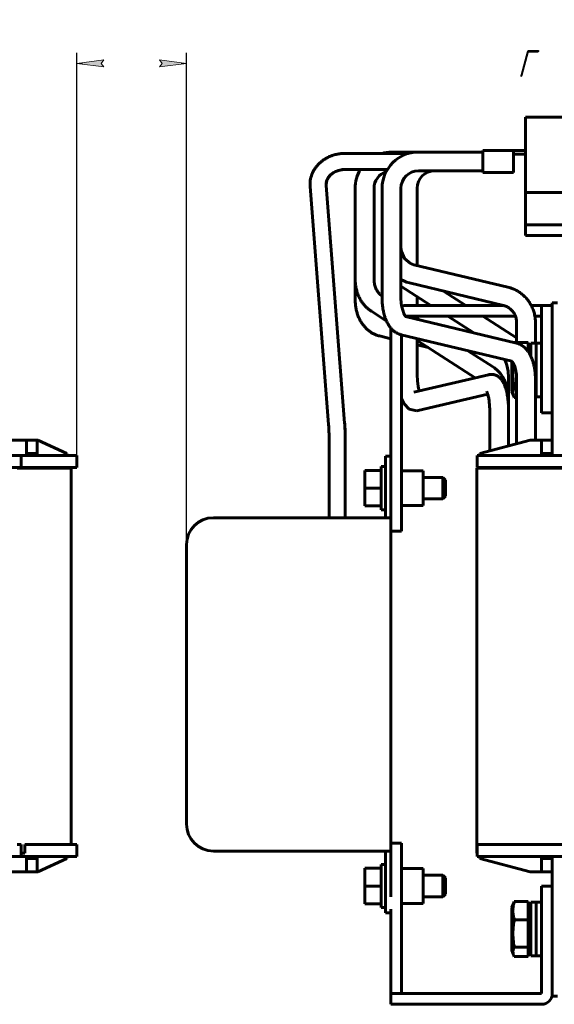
# Model space of a CAD drawing. Header units: millimetres. Extents: x 0 to 420, y 0 to 594.
# Tile 3 of 5: x 222 to 322, y 139 to 322. Entities that reach past the tile are written whole.
import ezdxf

# ---------------------------------------------------------------- set-up
doc = ezdxf.new("R2010")
doc.units = ezdxf.units.MM
doc.linetypes.add('K5LT_BASIC', pattern=[0])
doc.linetypes.add('K5LT_THIN', pattern=[0])
doc.layers.add('Системный слой', color=7, linetype='Continuous')
doc.styles.add('KDIMTEXTSTYLE', font='GOST_AU.SHX', dxfattribs={"width": 0.96, "oblique": 15, "height": 5})
doc.dimstyles.new('KDIMSTYLE (1.00)', dxfattribs={"dimtxt": 5, "dimasz": 1, "dimexe": 2, "dimexo": 0, "dimgap": 1, "dimtad": 1, "dimtxsty": 'KDIMTEXTSTYLE', "dimsah": 1, "dimcen": 0, "dimdle": 1, "dimadec": 0, "dimazin": 0, "dimtfac": 0.667, "dimtmove": 0, "dimatfit": 3, "dimfxl": 1, "dimtvp": 1, "dimtolj": 1, "dimtzin": 0, "dimarcsym": 0})

# ---------------------------------------------------------------- blocks, each defined once
blk = doc.blocks.new('KDIMARROW_01')
at = {"layer": 'Системный слой'}
blk.add_hatch(color=0, dxfattribs=at).paths.add_polyline_path([(-5, -0.66), (0, 0), (-5, 0.66), (-4.5, 0)])
at = {"layer": 'Системный слой', "color": 0, "linetype": 'K5LT_THIN', "lineweight": 18}
for p, q in [((-4.5, 0), (-5, 0.66)), ((-5, 0.66), (0, 0)), ((0, 0), (-5, -0.66)), ((-5, -0.66), (-4.5, 0)), ((0, 0), (-1, 0))]:
    blk.add_line(p, q, dxfattribs=at)
blk = doc.blocks.new('U22')
at = {"layer": 'Системный слой', "color": 150, "linetype": 'K5LT_BASIC', "lineweight": 60, "true_color": 0x0080ff}
for p, q in [((314.01, 149.03), (313.9, 148.57)), ((313.9, 148.57), (313.93, 148.13)), ((314.15, 149.32), (314.01, 149.03)), ((313.93, 148.13), (313.99, 147.93)), ((313.99, 147.93), (314.04, 147.82)), ((314.04, 147.82), (314.09, 147.71)), ((314.09, 147.71), (314.15, 147.6))]:
    blk.add_line(p, q, dxfattribs=at)
blk = doc.blocks.new('U24')
at = {"layer": 'Системный слой', "color": 150, "linetype": 'K5LT_BASIC', "lineweight": 60, "true_color": 0x0080ff}
for p, q in [((294.21, 266.7), (314.36, 266.7)), ((317.98, 266.7), (319.21, 266.7))]:
    blk.add_line(p, q, dxfattribs=at)
blk = doc.blocks.new('U25')
at = {"layer": 'Системный слой', "color": 150, "linetype": 'K5LT_BASIC', "lineweight": 60, "true_color": 0x0080ff}
for p, q in [((294.21, 268.7), (312.04, 268.7)), ((317.29, 268.7), (319.21, 268.7))]:
    blk.add_line(p, q, dxfattribs=at)
blk = doc.blocks.new('U26')
at = {"layer": 'Системный слой', "color": 150, "linetype": 'K5LT_BASIC', "lineweight": 60, "true_color": 0x0080ff}
for p, q in [((321.21, 243.65), (321.21, 269.2)), ((321.21, 140.2), (321.21, 163.35))]:
    blk.add_line(p, q, dxfattribs=at)
blk = doc.blocks.new('U28')
at = {"layer": 'Системный слой', "color": 150, "linetype": 'K5LT_BASIC', "lineweight": 60, "true_color": 0x0080ff}
for p, q in [((279.18, 291.11), (279.18, 291.17)), ((279.18, 291.06), (279.18, 291.11)), ((279.18, 291), (279.18, 291.06))]:
    blk.add_line(p, q, dxfattribs=at)
blk = doc.blocks.new('U29')
at = {"layer": 'Системный слой', "color": 150, "linetype": 'K5LT_BASIC', "lineweight": 60, "true_color": 0x0080ff}
for p, q in [((313.95, 257.07), (313.92, 256.7)), ((313.99, 257.43), (313.95, 257.07)), ((314.04, 257.79), (313.99, 257.43))]:
    blk.add_line(p, q, dxfattribs=at)
blk = doc.blocks.new('U30')
at = {"layer": 'Системный слой', "color": 150, "linetype": 'K5LT_BASIC', "lineweight": 60, "true_color": 0x0080ff}
for p, q in [((314.01, 253.03), (313.9, 252.57)), ((314.15, 253.32), (314.01, 253.03)), ((313.9, 252.57), (313.93, 252.13)), ((313.93, 252.13), (313.99, 251.93)), ((313.99, 251.93), (314.04, 251.82)), ((314.04, 251.82), (314.09, 251.71)), ((314.09, 251.71), (314.15, 251.6))]:
    blk.add_line(p, q, dxfattribs=at)
blk = doc.blocks.new('U31')
at = {"layer": 'Системный слой', "color": 150, "linetype": 'K5LT_BASIC', "lineweight": 60, "true_color": 0x0080ff}
for p, q in [((313.71, 258.28), (313.71, 256.7)), ((313.71, 256.7), (313.71, 252.7))]:
    blk.add_line(p, q, dxfattribs=at)
blk = doc.blocks.new('U38')
at = {"layer": 'Системный слой', "color": 150, "linetype": 'K5LT_BASIC', "lineweight": 60, "true_color": 0x0080ff}
for p, q in [((293.2, 268.53), (293.08, 269.92)), ((293.22, 268.42), (293.2, 268.53)), ((293.61, 267.19), (293.22, 268.42)), ((293.83, 266.81), (293.61, 267.19)), ((293.92, 266.7), (293.83, 266.81)), ((293.96, 266.66), (293.92, 266.7)), ((293.97, 266.65), (293.96, 266.66)), ((293.98, 266.64), (293.97, 266.65)), ((293.99, 266.64), (293.98, 266.64)), ((293.98, 266.64), (293.98, 266.64)), ((293.98, 266.64), (293.98, 266.64)), ((293.98, 266.64), (293.98, 266.64)), ((293.98, 266.64), (293.98, 266.64)), ((293.98, 266.64), (293.98, 266.64)), ((293.98, 266.64), (293.98, 266.64)), ((293.98, 266.64), (293.98, 266.64)), ((293.98, 266.64), (293.98, 266.64)), ((293.98, 266.64), (293.98, 266.64)), ((293.98, 266.64), (293.98, 266.64)), ((293.98, 266.64), (293.98, 266.64)), ((293.98, 266.64), (293.98, 266.64)), ((293.98, 266.64), (293.98, 266.64)), ((293.99, 266.64), (293.99, 266.64))]:
    blk.add_line(p, q, dxfattribs=at)
blk = doc.blocks.new('U39')
at = {"layer": 'Системный слой', "color": 150, "linetype": 'K5LT_BASIC', "lineweight": 60, "true_color": 0x0080ff}
for p, q in [((296.08, 255.8), (296.08, 255.83)), ((296.13, 254.65), (296.08, 255.8)), ((296.25, 253.62), (296.13, 254.65)), ((296.44, 252.77), (296.25, 253.62))]:
    blk.add_line(p, q, dxfattribs=at)
blk = doc.blocks.new('U40')
at = {"layer": 'Системный слой', "color": 150, "linetype": 'K5LT_BASIC', "lineweight": 60, "true_color": 0x0080ff}
for p, q in [((296.08, 276.14), (296.08, 290.48)), ((296.08, 268.7), (296.08, 270.36)), ((296.08, 266.14), (296.08, 266.7)), ((296.08, 255.83), (296.08, 262.54))]:
    blk.add_line(p, q, dxfattribs=at)
blk = doc.blocks.new('U41')
at = {"layer": 'Системный слой', "color": 150, "linetype": 'K5LT_BASIC', "lineweight": 60, "true_color": 0x0080ff}
for p, q in [((293.68, 250.38), (293.21, 251.39)), ((294.61, 249.42), (293.68, 250.38)), ((296.04, 249.09), (294.61, 249.42)), ((296.29, 249.14), (296.04, 249.09))]:
    blk.add_line(p, q, dxfattribs=at)
blk = doc.blocks.new('U42')
at = {"layer": 'Системный слой', "color": 150, "linetype": 'K5LT_BASIC', "lineweight": 60, "true_color": 0x0080ff}
for p, q in [((293.6, 273.24), (293.08, 273.49)), ((294.13, 273.03), (293.6, 273.24)), ((294.69, 272.87), (294.13, 273.03))]:
    blk.add_line(p, q, dxfattribs=at)
blk = doc.blocks.new('U43')
at = {"layer": 'Системный слой', "color": 150, "linetype": 'K5LT_BASIC', "lineweight": 60, "true_color": 0x0080ff}
for p, q in [((293.16, 278.73), (293.08, 279.44)), ((293.76, 277.42), (293.16, 278.73)), ((294.84, 276.52), (293.76, 277.42)), ((295.5, 276.27), (294.84, 276.52))]:
    blk.add_line(p, q, dxfattribs=at)
blk = doc.blocks.new('U44')
at = {"layer": 'Системный слой', "color": 150, "linetype": 'K5LT_BASIC', "lineweight": 60, "true_color": 0x0080ff}
for p, q in [((289.58, 270.47), (289.47, 270.55)), ((296.53, 266.03), (296.08, 266.31)), ((310.08, 257.35), (305.52, 260.27))]:
    blk.add_line(p, q, dxfattribs=at)
blk = doc.blocks.new('U45')
at = {"layer": 'Системный слой', "color": 150, "linetype": 'K5LT_BASIC', "lineweight": 60, "true_color": 0x0080ff}
for start, end in [(90, 105.6425), (148.7671, 180)]:
    blk.add_arc((291.33, 290.48), 6.75, start, end, dxfattribs=at)
blk = doc.blocks.new('U46')
at = {"layer": 'Системный слой', "color": 150, "linetype": 'K5LT_BASIC', "lineweight": 60, "true_color": 0x0080ff}
for p, q in [((290.4, 265.79), (287.58, 267.6)), ((306.9, 255.23), (296.08, 262.16))]:
    blk.add_line(p, q, dxfattribs=at)
blk = doc.blocks.new('U47')
at = {"layer": 'Системный слой', "color": 150, "linetype": 'K5LT_BASIC', "lineweight": 60, "true_color": 0x0080ff}
for p, q in [((301.02, 271.35), (305.16, 268.7)), ((308.28, 266.7), (314.58, 262.67))]:
    blk.add_line(p, q, dxfattribs=at)
blk = doc.blocks.new('U48')
at = {"layer": 'Системный слой', "color": 150, "linetype": 'K5LT_BASIC', "lineweight": 60, "true_color": 0x0080ff}
for p, q in [((293.08, 272.28), (298.66, 268.7)), ((301.79, 266.7), (306.64, 263.6))]:
    blk.add_line(p, q, dxfattribs=at)
blk = doc.blocks.new('U49')
at = {"layer": 'Системный слой', "color": 150, "linetype": 'K5LT_BASIC', "lineweight": 60, "true_color": 0x0080ff}
for p, q in [((289.1, 263.01), (291.21, 262.5)), ((296.08, 261.34), (298.14, 260.84))]:
    blk.add_line(p, q, dxfattribs=at)
blk = doc.blocks.new('U50')
at = {"layer": 'Системный слой', "color": 150, "linetype": 'K5LT_BASIC', "lineweight": 60, "true_color": 0x0080ff}
for p, q in [((312.37, 258.63), (312.76, 257.58)), ((312.76, 257.58), (313, 256.47)), ((313, 256.47), (313.08, 255.32))]:
    blk.add_line(p, q, dxfattribs=at)
blk = doc.blocks.new('U51')
at = {"layer": 'Системный слой', "color": 150, "linetype": 'K5LT_BASIC', "lineweight": 60, "true_color": 0x0080ff}
for p, q in [((318.21, 254.79), (318.21, 261.7)), ((318.21, 251.7), (318.21, 254.79))]:
    blk.add_line(p, q, dxfattribs=at)
blk = doc.blocks.new('U61')
at = {"layer": 'Системный слой', "color": 150, "linetype": 'K5LT_BASIC', "lineweight": 60, "true_color": 0x0080ff}
for p, q in [((318.21, 254.79), (318.21, 261.7)), ((318.21, 251.7), (318.21, 254.79))]:
    blk.add_line(p, q, dxfattribs=at)

msp = doc.modelspace()

# ---------------------------------------------------------------- linework, layer by layer
at = {"layer": 'Системный слой', "color": 150, "linetype": 'K5LT_BASIC', "lineweight": 60, "true_color": 0x0080ff}
for p, q in [((316.212, 289.705), (316.212, 303.705)), ((316.212, 303.705), (339.019, 303.705)), ((282.676, 296.976), (294.511, 296.976)), ((291.331, 297.226), (296.331, 297.226)), ((296.331, 297.226), (308.331, 297.226)), ((308.331, 297.045), (308.331, 297.507)), ((313.207, 297.507), (308.331, 297.507)), ((308.331, 293.444), (308.331, 297.045)), ((314.02, 297.507), (313.207, 297.507)), ((313.207, 297.507), (313.207, 297.507)), ((316.212, 297.507), (314.02, 297.507)), ((314.02, 297.045), (314.02, 297.507)), ((314.02, 293.444), (314.02, 297.045)), ((316.212, 296.816), (314.02, 296.816)), ((282.676, 293.976), (290.559, 293.976)), ((282.678, 293.976), (285.559, 293.976)), ((282.679, 293.976), (285.559, 293.976)), ((296.331, 293.726), (308.331, 293.726)), ((308.331, 293.444), (314.02, 293.444)), ((279.624, 246.553), (276.192, 290.787)), ((282.615, 246.785), (279.183, 291.019)), ((284.581, 273.506), (284.581, 290.476)), ((288.081, 273.506), (288.081, 290.476)), ((289.581, 269.915), (289.581, 290.476)), ((293.081, 269.915), (293.081, 290.476)), ((316.212, 283.705), (316.212, 289.705)), ((316.212, 289.705), (350.212, 289.705)), ((316.212, 283.705), (318.212, 283.705)), ((316.212, 281.705), (316.212, 283.705)), ((349.212, 283.705), (318.212, 283.705)), ((318.212, 281.705), (316.212, 281.705)), ((318.212, 281.705), (349.212, 281.705)), ((312.976, 272.08), (295.502, 276.274)), ((284.581, 273.506), (284.581, 269.629)), ((312.16, 268.677), (294.686, 272.871)), ((319.212, 266.705), (319.212, 268.705)), ((319.212, 268.705), (321.212, 268.705)), ((321.212, 269.205), (322.212, 269.205)), ((314.552, 261.702), (293.927, 266.652)), ((319.212, 250.705), (319.212, 266.705)), ((321.212, 250.705), (321.212, 266.705)), ((291.212, 264.482), (291.212, 236.705)), ((314.581, 261.812), (314.581, 265.51)), ((318.081, 261.705), (318.081, 265.51)), ((313.676, 258.313), (293.11, 263.249)), ((293.212, 263.224), (293.212, 228.705)), ((314.142, 261.801), (314.148, 261.812)), ((314.148, 261.812), (314.144, 261.8)), ((314.148, 261.812), (316.712, 261.812)), ((316.712, 260.127), (316.712, 261.812)), ((317.212, 260.075), (316.712, 260.789)), ((317.212, 259.266), (317.212, 261.705)), ((318.212, 261.705), (317.212, 261.705)), ((319.212, 261.705), (318.212, 261.705)), ((309.372, 255.812), (295.488, 252.546)), ((313.081, 255.322), (313.081, 251.445)), ((314.581, 242.982), (314.581, 255.036)), ((318.081, 243.655), (318.081, 255.036)), ((314.148, 253.322), (314.581, 253.322)), ((295.488, 252.546), (295.488, 252.546)), ((309.219, 252.181), (296.29, 249.139)), ((313.081, 249.121), (313.081, 251.445)), ((313.712, 252.705), (313.993, 251.934)), ((314.148, 251.598), (314.581, 251.598)), ((318.212, 251.705), (318.081, 251.705)), ((319.212, 251.705), (318.212, 251.705)), ((309.581, 241.642), (309.581, 249.121)), ((313.081, 242.58), (313.081, 249.121)), ((319.212, 248.705), (319.212, 250.705)), ((319.212, 248.705), (321.212, 248.705)), ((282.616, 246.773), (282.615, 246.785)), ((282.617, 246.761), (282.616, 246.773)), ((223.452, 243.655), (217.452, 243.655)), ((223.452, 243.655), (225.452, 243.655)), ((223.452, 241.155), (223.452, 243.655)), ((225.591, 243.655), (225.452, 243.655)), ((225.452, 243.655), (225.452, 241.155)), ((230.952, 241.155), (225.591, 243.655)), ((279.712, 229.205), (279.712, 244.081)), ((282.712, 244.1), (282.712, 244.12)), ((282.712, 244.081), (282.712, 244.1)), ((282.712, 229.205), (282.712, 244.081)), ((317.092, 243.655), (307.762, 241.155)), ((317.092, 243.655), (319.212, 243.655)), ((319.212, 241.155), (319.212, 243.655)), ((319.212, 243.655), (321.212, 243.655)), ((321.212, 243.655), (321.212, 241.155)), ((222.452, 240.805), (218.452, 240.805)), ((222.452, 238.555), (222.452, 240.805)), ((222.452, 240.805), (223.452, 240.805)), ((225.452, 241.155), (223.452, 241.155)), ((223.452, 241.155), (223.452, 240.805)), ((223.452, 240.805), (226.852, 240.805)), ((225.452, 241.155), (225.452, 240.805)), ((226.852, 240.805), (232.852, 240.805)), ((230.952, 241.155), (230.952, 240.805)), ((232.852, 238.555), (232.852, 240.805)), ((290.212, 240.678), (291.212, 240.678)), ((290.212, 240.678), (290.212, 239.996)), ((290.212, 229.205), (290.212, 239.996)), ((291.212, 239.996), (291.212, 229.205)), ((307.262, 240.805), (313.262, 240.805)), ((307.262, 238.555), (307.262, 240.805)), ((307.762, 241.155), (307.762, 240.805)), ((313.262, 240.805), (357.162, 240.805)), ((321.212, 241.155), (319.212, 241.155)), ((319.212, 241.155), (319.212, 240.805)), ((321.212, 241.155), (321.212, 240.805)), ((222.452, 238.555), (218.452, 238.555)), ((221.752, 238.405), (231.752, 238.405)), ((223.452, 238.555), (222.452, 238.555)), ((222.752, 238.555), (222.752, 238.405)), ((223.452, 238.555), (226.852, 238.555)), ((226.852, 238.555), (232.852, 238.555)), ((231.752, 168.455), (231.752, 238.405)), ((289.379, 238.705), (289.379, 230.705)), ((290.212, 238.705), (289.379, 238.705)), ((307.212, 168.455), (307.212, 238.405)), ((307.212, 238.405), (317.212, 238.405)), ((307.262, 238.555), (313.262, 238.555)), ((313.262, 238.555), (357.162, 238.555)), ((317.212, 238.405), (353.212, 238.405)), ((319.212, 238.555), (319.212, 238.405)), ((286.379, 238.005), (289.379, 238.005)), ((286.379, 234.705), (286.379, 238.005)), ((297.212, 237.955), (293.212, 237.955)), ((297.212, 237.955), (297.212, 231.455)), ((300.879, 236.705), (297.212, 236.705)), ((300.879, 232.705), (300.879, 236.705)), ((301.379, 236.205), (300.879, 236.705)), ((286.379, 234.705), (289.379, 234.705)), ((286.379, 231.405), (286.379, 234.705)), ((301.379, 236.205), (301.379, 233.205)), ((300.879, 232.705), (297.212, 232.705)), ((301.379, 233.205), (300.879, 232.705)), ((286.379, 231.405), (289.379, 231.405)), ((297.212, 231.455), (293.212, 231.455)), ((290.212, 229.205), (258.212, 229.205)), ((290.212, 230.705), (289.379, 230.705)), ((291.212, 229.205), (290.212, 229.205)), ((291.212, 229.205), (291.212, 224.205)), ((293.212, 228.705), (293.212, 226.705)), ((293.212, 226.705), (291.212, 226.705)), ((253.212, 224.205), (253.212, 172.205)), ((291.212, 224.205), (291.212, 172.205)), ((291.212, 172.205), (291.212, 167.205)), ((293.212, 168.705), (291.212, 168.705)), ((293.212, 166.705), (293.212, 168.705)), ((221.752, 168.455), (222.452, 168.455)), ((222.452, 168.455), (222.452, 166.805)), ((222.452, 166.205), (222.452, 166.805)), ((222.452, 166.805), (223.147, 166.805)), ((223.147, 168.455), (223.452, 168.455)), ((223.147, 166.805), (223.147, 168.455)), ((223.452, 168.455), (226.852, 168.455)), ((226.852, 168.455), (232.852, 168.455)), ((232.852, 168.455), (232.852, 166.205)), ((258.212, 167.205), (290.212, 167.205)), ((290.212, 156.414), (290.212, 167.205)), ((290.212, 167.205), (291.212, 167.205)), ((291.212, 167.205), (291.212, 158.705)), ((293.212, 140.705), (293.212, 166.705)), ((307.212, 166.805), (307.212, 168.455)), ((307.212, 168.455), (307.237, 168.455)), ((307.212, 166.805), (307.237, 166.805)), ((307.237, 168.455), (307.237, 166.805)), ((307.237, 166.805), (307.262, 166.805)), ((307.262, 168.455), (307.262, 166.205)), ((307.262, 168.455), (313.262, 168.455)), ((313.262, 168.455), (357.162, 168.455)), ((222.452, 166.205), (218.452, 166.205)), ((223.452, 166.205), (222.452, 166.205)), ((223.452, 165.855), (223.452, 166.205)), ((223.452, 166.205), (226.852, 166.205)), ((223.452, 165.855), (225.452, 165.855)), ((223.452, 163.355), (223.452, 165.855)), ((225.452, 165.855), (225.452, 166.205)), ((225.452, 165.855), (225.452, 163.355)), ((225.591, 163.355), (230.952, 165.855)), ((226.852, 166.205), (232.852, 166.205)), ((230.952, 165.855), (230.952, 166.205)), ((307.262, 166.205), (313.262, 166.205)), ((307.762, 165.855), (307.762, 166.205)), ((307.762, 165.855), (317.092, 163.355)), ((313.262, 166.205), (357.162, 166.205)), ((319.212, 165.855), (319.212, 166.205)), ((319.212, 165.855), (321.212, 165.855)), ((319.212, 163.355), (319.212, 165.855)), ((321.212, 165.855), (321.212, 166.205)), ((321.212, 165.855), (321.212, 163.355)), ((223.452, 163.355), (217.452, 163.355)), ((225.452, 163.355), (223.452, 163.355)), ((225.591, 163.355), (225.452, 163.355)), ((286.379, 164.005), (289.379, 164.005)), ((286.379, 160.705), (286.379, 164.005)), ((289.379, 164.705), (289.379, 156.705)), ((290.212, 164.705), (289.379, 164.705)), ((297.212, 163.955), (293.212, 163.955)), ((297.212, 163.955), (297.212, 157.455)), ((317.092, 163.355), (319.212, 163.355)), ((321.212, 163.355), (319.212, 163.355)), ((300.879, 162.705), (297.212, 162.705)), ((300.879, 158.705), (300.879, 162.705)), ((301.379, 162.205), (300.879, 162.705)), ((301.379, 162.205), (301.379, 159.205)), ((286.379, 160.705), (289.379, 160.705)), ((286.379, 157.405), (286.379, 160.705)), ((319.212, 158.705), (319.212, 160.705)), ((319.212, 160.705), (321.212, 160.705)), ((300.879, 158.705), (297.212, 158.705)), ((301.379, 159.205), (300.879, 158.705)), ((314.148, 157.812), (316.712, 157.812)), ((316.712, 154.429), (316.712, 157.812)), ((317.212, 147.705), (317.212, 157.705)), ((318.212, 157.705), (317.212, 157.705)), ((318.212, 147.705), (318.212, 157.705)), ((319.212, 157.705), (318.212, 157.705)), ((318.212, 147.705), (318.212, 157.705)), ((319.212, 140.705), (319.212, 158.705)), ((321.212, 158.705), (321.212, 140.705)), ((286.379, 157.405), (289.379, 157.405)), ((290.212, 156.705), (289.379, 156.705)), ((290.212, 156.414), (290.212, 155.731)), ((290.212, 155.731), (291.212, 155.731)), ((291.212, 140.705), (291.212, 156.414)), ((297.212, 157.455), (293.212, 157.455)), ((313.712, 156.705), (313.993, 157.475)), ((313.712, 156.705), (313.712, 148.705)), ((317.212, 156.075), (316.712, 156.789)), ((314.148, 154.429), (316.712, 154.429)), ((316.712, 149.322), (316.712, 154.429)), ((313.712, 148.705), (313.993, 147.934)), ((314.148, 149.322), (316.712, 149.322)), ((317.212, 149.335), (316.712, 148.621)), ((316.712, 147.598), (316.712, 149.322)), ((314.148, 147.598), (316.712, 147.598)), ((318.212, 147.705), (317.212, 147.705)), ((319.212, 147.705), (318.212, 147.705)), ((291.212, 138.705), (291.212, 140.705)), ((291.212, 140.705), (293.212, 140.705)), ((293.212, 140.705), (319.212, 140.705)), ((321.212, 140.205), (322.212, 140.205)), ((293.212, 138.705), (291.212, 138.705)), ((319.212, 138.705), (293.212, 138.705))]:
    msp.add_line(p, q, dxfattribs=at)
for centre, radius, start, end in [((296.331, 290.476), 6.75, 90, 180), ((296.331, 290.476), 6.75, 90, 180), ((291.331, 290.476), 3.25, 107.92021, 180), ((296.331, 290.476), 3.25, 90, 180), ((299.331, 290.476), 3.25, 90, 180), ((294.212, 265.705), 3, 90, 109.71327), ((294.212, 265.705), 1, 90, 105.17473), ((258.212, 224.205), 5, 90, 180), ((258.212, 172.205), 5, 180, 270), ((319.212, 140.705), 2, 270, 0)]:
    msp.add_arc(centre, radius, start, end, dxfattribs=at)
for points, knots in [([(276.192, 290.787), (276.184, 290.89), (276.179, 290.993), (276.175, 291.181), (276.176, 291.265), (276.181, 291.419), (276.184, 291.489), (276.198, 291.681), (276.211, 291.804), (276.256, 292.118), (276.295, 292.308), (276.393, 292.685), (276.452, 292.872), (276.593, 293.241), (276.674, 293.422), (276.857, 293.778), (276.959, 293.953), (277.184, 294.294), (277.306, 294.46), (277.572, 294.782), (277.715, 294.938), (278.021, 295.237), (278.184, 295.381), (278.529, 295.653), (278.71, 295.782), (279.091, 296.024), (279.291, 296.136), (279.705, 296.342), (279.921, 296.436), (280.366, 296.604), (280.596, 296.677), (281.069, 296.801), (281.311, 296.851), (281.806, 296.928), (282.059, 296.954), (282.434, 296.973), (282.555, 296.976), (282.676, 296.976)], [0, 0, 0, 0, 0.608792, 0.608792, 1.1071197, 1.1071197, 1.5163842, 1.5163842, 2.2439646, 2.2439646, 3.3854769, 3.3854769, 4.5333199, 4.5333199, 5.6903222, 5.6903222, 6.8626733, 6.8626733, 8.050153, 8.050153, 9.2566175, 9.2566175, 10.4836948, 10.4836948, 11.7319441, 11.7319441, 13.0031027, 13.0031027, 14.298108, 14.298108, 15.6180063, 15.6180063, 16.9649041, 16.9649041, 18.3418123, 18.3418123, 19, 19, 19, 19]), ([(279.176, 291.188), (279.176, 291.269), (279.181, 291.35), (279.199, 291.512), (279.212, 291.593), (279.249, 291.755), (279.272, 291.836), (279.316, 291.964), (279.334, 292.01), (279.373, 292.104), (279.394, 292.15), (279.458, 292.278), (279.503, 292.359), (279.605, 292.519), (279.662, 292.599), (279.788, 292.756), (279.857, 292.834), (280.008, 292.985), (280.089, 293.06), (280.265, 293.203), (280.36, 293.273), (280.561, 293.405), (280.668, 293.468), (280.894, 293.585), (281.013, 293.639), (281.263, 293.737), (281.393, 293.781), (281.663, 293.857), (281.803, 293.889), (282.09, 293.938), (282.238, 293.956), (282.483, 293.972), (282.579, 293.976), (282.676, 293.976)], [0, 0, 0, 0, 1.0995856, 1.0995856, 2.2011357, 2.2011357, 3.3077063, 3.3077063, 3.9556032, 3.9556032, 4.6035, 4.6035, 5.7478026, 5.7478026, 6.9137967, 6.9137967, 8.1045855, 8.1045855, 9.3244944, 9.3244944, 10.574388, 10.574388, 11.8564299, 11.8564299, 13.1709502, 13.1709502, 14.519083, 14.519083, 15.9016169, 15.9016169, 17.3186225, 17.3186225, 18.2396942, 18.2396942, 18.2396942, 18.2396942]), ([(279.178, 291.169), (279.178, 291.251), (279.182, 291.334), (279.201, 291.498), (279.215, 291.581), (279.252, 291.743), (279.274, 291.824), (279.318, 291.952), (279.336, 291.999), (279.376, 292.093), (279.397, 292.14), (279.46, 292.27), (279.506, 292.351), (279.609, 292.513), (279.666, 292.594), (279.793, 292.752), (279.863, 292.831), (280.014, 292.984), (280.096, 293.058), (280.272, 293.203), (280.367, 293.273), (280.569, 293.405), (280.677, 293.468), (280.903, 293.586), (281.022, 293.64), (281.272, 293.739), (281.402, 293.783), (281.672, 293.858), (281.812, 293.89), (282.1, 293.939), (282.247, 293.957), (282.489, 293.972), (282.584, 293.976), (282.678, 293.976)], [0, 0, 0, 0, 1.1049268, 1.1049268, 2.2117605, 2.2117605, 3.3051582, 3.3051582, 3.9536129, 3.9536129, 4.6020676, 4.6020676, 5.7505789, 5.7505789, 6.9203516, 6.9203516, 8.1144314, 8.1144314, 9.337141, 9.337141, 10.5893539, 10.5893539, 11.8732306, 11.8732306, 13.1892031, 13.1892031, 14.5383512, 14.5383512, 15.9215698, 15.9215698, 17.3389867, 17.3389867, 18.2363084, 18.2363084, 18.2363084, 18.2363084]), ([(279.179, 291.15), (279.179, 291.234), (279.184, 291.317), (279.203, 291.484), (279.217, 291.568), (279.254, 291.732), (279.277, 291.812), (279.32, 291.94), (279.339, 291.988), (279.378, 292.083), (279.399, 292.13), (279.463, 292.261), (279.509, 292.344), (279.613, 292.507), (279.671, 292.589), (279.798, 292.749), (279.868, 292.828), (280.02, 292.982), (280.102, 293.057), (280.28, 293.203), (280.375, 293.273), (280.577, 293.406), (280.685, 293.469), (280.912, 293.587), (281.031, 293.641), (281.281, 293.74), (281.412, 293.784), (281.682, 293.859), (281.822, 293.891), (282.109, 293.94), (282.257, 293.957), (282.496, 293.973), (282.588, 293.976), (282.679, 293.976)], [0, 0, 0, 0, 1.1102859, 1.1102859, 2.2224227, 2.2224227, 3.3026434, 3.3026434, 3.9516543, 3.9516543, 4.6006651, 4.6006651, 5.753415, 5.753415, 6.9269969, 6.9269969, 8.1243992, 8.1243992, 9.3499388, 9.3499388, 10.6045019, 10.6045019, 11.8902411, 11.8902411, 13.2076875, 13.2076875, 14.5578726, 14.5578726, 15.9417905, 15.9417905, 17.3596261, 17.3596261, 18.2329293, 18.2329293, 18.2329293, 18.2329293]), ([(279.183, 291.019), (279.182, 291.031), (279.181, 291.042), (279.18, 291.064), (279.179, 291.076), (279.178, 291.098), (279.178, 291.109), (279.176, 291.143), (279.176, 291.165), (279.176, 291.188)], [0, 0, 0, 0, 0.15206116, 0.15206116, 0.30412233, 0.30412233, 0.45618349, 0.45618349, 0.76030582, 0.76030582, 0.76030582, 0.76030582]), ([(279.186, 290.977), (279.186, 290.977), (279.186, 290.977), (279.185, 290.988), (279.184, 291), (279.183, 291.023), (279.182, 291.035), (279.181, 291.058), (279.181, 291.069), (279.18, 291.104), (279.179, 291.127), (279.179, 291.15)], [0, 0, 0, 0, 0.00018285, 0.00018285, 0.15341415, 0.15341415, 0.30682829, 0.30682829, 0.46024244, 0.46024244, 0.76707073, 0.76707073, 0.76707073, 0.76707073]), ([(287.578, 267.599), (287.408, 267.709), (287.242, 267.828), (286.921, 268.085), (286.765, 268.224), (286.464, 268.522), (286.32, 268.681), (286.043, 269.017), (285.912, 269.195), (285.735, 269.462), (285.682, 269.545), (285.565, 269.74), (285.501, 269.853), (285.331, 270.174), (285.232, 270.387), (285.051, 270.828), (284.971, 271.057), (284.831, 271.526), (284.772, 271.768), (284.684, 272.218), (284.653, 272.425), (284.603, 272.87), (284.587, 273.11), (284.581, 273.401), (284.581, 273.454), (284.581, 273.506), (284.581, 273.506), (284.581, 273.506)], [0, 0, 0, 0, 1.6628176, 1.6628176, 3.3498195, 3.3498195, 5.0692912, 5.0692912, 6.8227023, 6.8227023, 7.5955479, 7.5955479, 8.6110068, 8.6110068, 10.4350402, 10.4350402, 12.2959816, 12.2959816, 14.1957412, 14.1957412, 15.7866129, 15.7866129, 17.6027782, 17.6027782, 17.9998247, 17.9998247, 18, 18, 18, 18]), ([(289.465, 270.547), (289.458, 270.552), (289.451, 270.557), (289.432, 270.569), (289.419, 270.578), (289.382, 270.603), (289.358, 270.621), (289.297, 270.666), (289.262, 270.694), (289.205, 270.742), (289.184, 270.76), (289.136, 270.804), (289.108, 270.83), (289.028, 270.908), (288.977, 270.964), (288.863, 271.097), (288.801, 271.176), (288.682, 271.348), (288.624, 271.441), (288.514, 271.639), (288.462, 271.744), (288.365, 271.967), (288.321, 272.084), (288.242, 272.33), (288.207, 272.458), (288.149, 272.724), (288.127, 272.861), (288.091, 273.167), (288.091, 273.337), (288.081, 273.506), (288.081, 273.506), (288.081, 273.506)], [0, 0, 0, 0, 0.1740351, 0.1740351, 0.4785965, 0.4785965, 1.0877193, 1.0877193, 1.9789144, 1.9789144, 2.5074867, 2.5074867, 3.2123461, 3.2123461, 4.5633089, 4.5633089, 6.2757199, 6.2757199, 8.0395009, 8.0395009, 9.8557722, 9.8557722, 11.7250411, 11.7250411, 13.647536, 13.647536, 15.6237091, 15.6237091, 17.9994017, 17.9994017, 18, 18, 18, 18]), ([(318.081, 265.51), (318.081, 265.791), (318.064, 266.071), (318.015, 266.469), (317.998, 266.587), (317.948, 266.86), (317.916, 267.014), (317.812, 267.432), (317.731, 267.694), (317.537, 268.202), (317.426, 268.448), (317.298, 268.693), (317.296, 268.699), (317.158, 268.928), (317.036, 269.159), (316.74, 269.591), (316.578, 269.8), (316.232, 270.196), (316.049, 270.383), (315.663, 270.732), (315.46, 270.895), (315.04, 271.194), (314.822, 271.331), (314.373, 271.577), (314.142, 271.687), (313.826, 271.814), (313.747, 271.845), (313.597, 271.899), (313.526, 271.923), (313.298, 271.997), (313.138, 272.042), (312.976, 272.08)], [0, 0, 0, 0, 1.773681, 1.773681, 2.5287295, 2.5287295, 3.5240991, 3.5240991, 5.2533735, 5.2533735, 6.9631919, 6.9631919, 7.0040718, 7.0040718, 8.6554436, 8.6554436, 10.3319605, 10.3319605, 11.9945488, 11.9945488, 13.6450131, 13.6450131, 15.2848988, 15.2848988, 16.9162262, 16.9162262, 17.4614108, 17.4614108, 17.9375709, 17.9375709, 19, 19, 19, 19]), ([(284.581, 269.629), (284.581, 269.364), (284.594, 269.099), (284.645, 268.578), (284.682, 268.322), (284.78, 267.824), (284.839, 267.581), (284.979, 267.11), (285.059, 266.882), (285.238, 266.441), (285.336, 266.229), (285.546, 265.829), (285.656, 265.641), (285.894, 265.276), (286.022, 265.099), (286.291, 264.765), (286.432, 264.607), (286.724, 264.313), (286.875, 264.176), (287.186, 263.923), (287.346, 263.806), (287.671, 263.595), (287.837, 263.499), (288.129, 263.351), (288.254, 263.295), (288.497, 263.195), (288.617, 263.152), (288.843, 263.079), (288.951, 263.048), (289.071, 263.018), (289.083, 263.015), (289.096, 263.012)], [0, 0, 0, 0, 1.6643084, 1.6643084, 3.2875772, 3.2875772, 4.8706727, 4.8706727, 6.417821, 6.417821, 7.9313016, 7.9313016, 9.357512, 9.357512, 10.8072624, 10.8072624, 12.2246348, 12.2246348, 13.6103704, 13.6103704, 14.964708, 14.964708, 16.289816, 16.289816, 17.2412016, 17.2412016, 18.1287918, 18.1287918, 18.9120097, 18.9120097, 19, 19, 19, 19]), ([(293.11, 263.249), (293.047, 263.264), (292.985, 263.281), (292.861, 263.319), (292.8, 263.34), (292.686, 263.383), (292.634, 263.406), (292.573, 263.431), (292.565, 263.434), (292.449, 263.486), (292.344, 263.541), (292.135, 263.662), (292.032, 263.73), (291.901, 263.826), (291.87, 263.849), (291.736, 263.953), (291.637, 264.04), (291.44, 264.228), (291.344, 264.329), (291.239, 264.451), (291.225, 264.466), (291.133, 264.584), (291.051, 264.683), (290.882, 264.918), (290.795, 265.052), (290.68, 265.246), (290.649, 265.3), (290.568, 265.451), (290.516, 265.547), (290.444, 265.695), (290.42, 265.744), (290.346, 265.912), (290.294, 266.029), (290.231, 266.189), (290.216, 266.229), (290.19, 266.297), (290.179, 266.326), (290.158, 266.383), (290.148, 266.413), (290.072, 266.629), (290.012, 266.821), (289.903, 267.214), (289.855, 267.415), (289.784, 267.755), (289.758, 267.893), (289.697, 268.253), (289.667, 268.479), (289.619, 268.935), (289.602, 269.167), (289.585, 269.572), (289.581, 269.744), (289.581, 269.915)], [0, 0, 0, 0, 0.4738786, 0.4738786, 0.9477571, 0.9477571, 1.3679769, 1.3679769, 1.4325714, 1.4325714, 2.3038478, 2.3038478, 3.2133932, 3.2133932, 3.4960435, 3.4960435, 4.4657033, 4.4657033, 5.487615, 5.487615, 5.6343254, 5.6343254, 6.564547, 6.564547, 7.6992927, 7.6992927, 8.135131, 8.135131, 8.88536, 8.88536, 9.2567635, 9.2567635, 10.1160291, 10.1160291, 10.3962349, 10.3962349, 10.5946291, 10.5946291, 10.7990843, 10.7990843, 12.0873626, 12.0873626, 13.375641, 13.375641, 14.2332343, 14.2332343, 15.6005275, 15.6005275, 16.9825923, 16.9825923, 18, 18, 18, 18]), ([(314.581, 265.51), (314.581, 265.648), (314.572, 265.786), (314.539, 266.058), (314.514, 266.192), (314.449, 266.453), (314.402, 266.578), (314.362, 266.705), (314.362, 266.705), (314.315, 266.829), (314.261, 266.949), (314.14, 267.18), (314.073, 267.29), (313.929, 267.502), (313.851, 267.602), (313.685, 267.791), (313.598, 267.88), (313.414, 268.046), (313.318, 268.123), (313.12, 268.264), (313.017, 268.328), (312.807, 268.444), (312.699, 268.495), (312.553, 268.554), (312.517, 268.568), (312.448, 268.593), (312.415, 268.604), (312.309, 268.638), (312.235, 268.659), (312.16, 268.677)], [0, 0, 0, 0, 1.7843519, 1.7843519, 3.5448114, 3.5448114, 5.2783559, 5.2783559, 5.2829535, 5.2829535, 6.9997915, 6.9997915, 8.6967418, 8.6967418, 10.3753242, 10.3753242, 12.0372072, 12.0372072, 13.6842354, 13.6842354, 15.3180769, 15.3180769, 16.9409917, 16.9409917, 17.470663, 17.470663, 17.9413312, 17.9413312, 19, 19, 19, 19]), ([(318.081, 255.036), (318.081, 255.036), (318.081, 255.036), (318.078, 255.188), (318.078, 255.341), (318.065, 255.685), (318.049, 255.875), (318.033, 256.103), (318.029, 256.139), (318.003, 256.409), (317.973, 256.64), (317.9, 257.09), (317.857, 257.309), (317.76, 257.734), (317.705, 257.94), (317.605, 258.272), (317.563, 258.401), (317.452, 258.713), (317.38, 258.895), (317.283, 259.115), (317.262, 259.16), (317.234, 259.222), (317.225, 259.239), (317.216, 259.259), (317.214, 259.263), (317.13, 259.421), (317.053, 259.582), (316.886, 259.868), (316.797, 259.995), (316.706, 260.137), (316.699, 260.146), (316.6, 260.285), (316.502, 260.409), (316.303, 260.639), (316.201, 260.745), (316.063, 260.874), (316.032, 260.902), (315.944, 260.98), (315.886, 261.028), (315.825, 261.076), (315.823, 261.077), (315.806, 261.09), (315.792, 261.102), (315.76, 261.126), (315.743, 261.138), (315.699, 261.17), (315.672, 261.19), (315.59, 261.246), (315.534, 261.283), (315.371, 261.382), (315.261, 261.441), (315.04, 261.544), (314.929, 261.588), (314.763, 261.644), (314.711, 261.66), (314.632, 261.682), (314.606, 261.688), (314.571, 261.698), (314.562, 261.7), (314.552, 261.702)], [0, 0, 0, 0, 0.000243, 0.000243, 0.9044436, 0.9044436, 2.0394593, 2.0394593, 2.2611091, 2.2611091, 3.6609934, 3.6609934, 5.0305779, 5.0305779, 6.3713183, 6.3713183, 7.2439671, 7.2439671, 8.5310981, 8.5310981, 8.8638727, 8.8638727, 8.9913714, 8.9913714, 9.0175159, 9.0175159, 10.2252825, 10.2252825, 11.3317024, 11.3317024, 11.4149386, 11.4149386, 12.5505214, 12.5505214, 13.6254852, 13.6254852, 13.9336777, 13.9336777, 14.4862833, 14.4862833, 14.5055747, 14.5055747, 14.6423779, 14.6423779, 14.7984725, 14.7984725, 15.0439201, 15.0439201, 15.5348151, 15.5348151, 16.4512697, 16.4512697, 17.3286891, 17.3286891, 17.7338514, 17.7338514, 17.9271369, 17.9271369, 18, 18, 18, 18]), ([(313.658, 258.327), (313.662, 258.324), (313.67, 258.317), (313.676, 258.313), (313.676, 258.313), (313.68, 258.31), (313.685, 258.306), (313.697, 258.295), (313.704, 258.288), (313.721, 258.272), (313.73, 258.262), (313.762, 258.228), (313.786, 258.199), (313.84, 258.127), (313.871, 258.083), (313.937, 257.979), (313.972, 257.918), (314.019, 257.829), (314.03, 257.808), (314.067, 257.729), (314.094, 257.673), (314.159, 257.521), (314.197, 257.423), (314.268, 257.217), (314.301, 257.11), (314.349, 256.936), (314.365, 256.873), (314.412, 256.679), (314.44, 256.544), (314.481, 256.311), (314.496, 256.214), (314.53, 255.961), (314.547, 255.802), (314.573, 255.442), (314.574, 255.238), (314.581, 255.036), (314.581, 255.036), (314.581, 255.036)], [0, 0, 0, 0, 0.5097556, 0.5097556, 0.5114566, 0.5114566, 0.7224644, 0.7224644, 0.9899474, 0.9899474, 1.2673394, 1.2673394, 1.8480667, 1.8480667, 2.4687483, 2.4687483, 3.1329065, 3.1329065, 3.3363692, 3.3363692, 3.8387605, 3.8387605, 4.5810135, 4.5810135, 5.3031051, 5.3031051, 5.7031507, 5.7031507, 6.5032418, 6.5032418, 7.0517282, 7.0517282, 7.9185176, 7.9185176, 8.9995527, 8.9995527, 9, 9, 9, 9]), ([(313.081, 251.445), (313.081, 251.445), (313.081, 251.445), (313.067, 251.712), (313.067, 251.981), (313.013, 252.507), (312.974, 252.765), (312.87, 253.269), (312.807, 253.515), (312.658, 253.991), (312.573, 254.222), (312.383, 254.667), (312.279, 254.882), (312.121, 255.168), (312.077, 255.246), (311.956, 255.442), (311.88, 255.563), (311.671, 255.864), (311.534, 256.041), (311.247, 256.376), (311.097, 256.534), (310.876, 256.742), (310.811, 256.801), (310.658, 256.933), (310.569, 257.005), (310.35, 257.173), (310.218, 257.265), (310.083, 257.352)], [0, 0, 0, 0, 0.0006875, 0.0006875, 2.0314937, 2.0314937, 4.0161016, 4.0161016, 5.952893, 5.952893, 7.8471488, 7.8471488, 9.7021167, 9.7021167, 10.4031386, 10.4031386, 11.5196816, 11.5196816, 13.3009405, 13.3009405, 15.0467553, 15.0467553, 15.7535188, 15.7535188, 16.6873306, 16.6873306, 18, 18, 18, 18]), ([(313.923, 256.705), (313.914, 256.568), (313.899, 256.294), (313.893, 255.95), (313.896, 255.621), (313.904, 255.377), (313.915, 255.158), (313.926, 255.003), (313.937, 254.858), (313.947, 254.739), (313.958, 254.627), (313.97, 254.514), (313.99, 254.336), (314.022, 254.088), (314.074, 253.74), (314.121, 253.467), (314.148, 253.322)], [0, 0, 0, 0, 2.1557679, 4.1916177, 5.1269422, 7.0330386, 7.8071423, 8.4469789, 9.4186636, 10.1021494, 10.3473124, 11.1770616, 11.8582134, 13.0713596, 14.9345841, 17, 17, 17, 17]), ([(313.081, 249.121), (313.081, 249.121), (313.081, 249.121), (313.077, 249.35), (313.077, 249.581), (313.06, 250.035), (313.048, 250.259), (313.015, 250.698), (312.995, 250.913), (312.959, 251.232), (312.946, 251.339), (312.919, 251.543), (312.904, 251.64), (312.861, 251.918), (312.83, 252.095), (312.76, 252.452), (312.72, 252.63), (312.657, 252.882), (312.636, 252.959), (312.57, 253.197), (312.522, 253.353), (312.42, 253.65), (312.366, 253.791), (312.257, 254.049), (312.202, 254.166), (312.084, 254.395), (312.021, 254.505), (311.889, 254.711), (311.821, 254.807), (311.682, 254.983), (311.611, 255.065), (311.472, 255.205), (311.405, 255.263), (311.331, 255.33), (311.321, 255.337), (311.239, 255.404), (311.161, 255.46), (311.005, 255.56), (310.925, 255.605), (310.764, 255.683), (310.683, 255.717), (310.519, 255.774), (310.437, 255.798), (310.271, 255.835), (310.188, 255.849), (310.021, 255.867), (309.938, 255.871), (309.771, 255.87), (309.688, 255.864), (309.587, 255.852), (309.569, 255.85), (309.491, 255.836), (309.431, 255.826), (309.372, 255.812)], [0, 0, 0, 0, 0.0005291, 0.0005291, 1.2690701, 1.2690701, 2.521453, 2.521453, 3.7543109, 3.7543109, 4.3845634, 4.3845634, 4.9692643, 4.9692643, 6.0774976, 6.0774976, 7.2511563, 7.2511563, 7.7868743, 7.7868743, 8.9178724, 8.9178724, 10.0142308, 10.0142308, 10.986645, 10.986645, 11.9590592, 11.9590592, 12.84792, 12.84792, 13.6549945, 13.6549945, 14.2925035, 14.2925035, 14.3793681, 14.3793681, 15.0464905, 15.0464905, 15.6746809, 15.6746809, 16.2625065, 16.2625065, 16.8311462, 16.8311462, 17.3853907, 17.3853907, 17.9328537, 17.9328537, 18.4783233, 18.4783233, 18.5980471, 18.5980471, 19, 19, 19, 19]), ([(309.019, 252.7), (309.033, 252.676), (309.047, 252.647), (309.073, 252.592), (309.082, 252.571), (309.112, 252.499), (309.136, 252.437), (309.18, 252.31), (309.2, 252.245), (309.226, 252.16), (309.232, 252.137), (309.266, 252.017), (309.293, 251.91), (309.346, 251.677), (309.371, 251.55), (309.416, 251.3), (309.435, 251.178), (309.474, 250.899), (309.493, 250.741), (309.526, 250.413), (309.54, 250.242), (309.563, 249.892), (309.571, 249.712), (309.579, 249.394), (309.579, 249.257), (309.581, 249.121), (309.581, 249.121), (309.581, 249.121)], [0, 0, 0, 0, 0.5474794, 0.5474794, 0.7972757, 0.7972757, 1.3931838, 1.3931838, 1.8832534, 1.8832534, 2.0407889, 2.0407889, 2.7248481, 2.7248481, 3.4388998, 3.4388998, 4.0678705, 4.0678705, 4.8275963, 4.8275963, 5.6063194, 5.6063194, 6.4024933, 6.4024933, 6.9995672, 6.9995672, 7, 7, 7, 7]), ([(279.712, 244.081), (279.712, 244.255), (279.711, 244.429), (279.706, 244.775), (279.703, 244.946), (279.693, 245.286), (279.687, 245.453), (279.674, 245.747), (279.668, 245.874), (279.656, 246.083), (279.651, 246.166), (279.639, 246.352), (279.632, 246.454), (279.624, 246.553)], [0, 0, 0, 0, 3.2, 3.2, 6.4, 6.4, 9.6, 9.6, 12.1242475, 12.1242475, 13.8276518, 13.8276518, 16, 16, 16, 16]), ([(282.712, 244.081), (282.712, 244.269), (282.711, 244.458), (282.706, 244.834), (282.702, 245.02), (282.691, 245.389), (282.685, 245.572), (282.671, 245.892), (282.664, 246.03), (282.651, 246.26), (282.646, 246.351), (282.632, 246.558), (282.624, 246.673), (282.615, 246.785)], [0, 0, 0, 0, 3.2, 3.2, 6.4, 6.4, 9.6, 9.6, 12.1025894, 12.1025894, 13.8100698, 13.8100698, 16, 16, 16, 16]), ([(282.712, 244.1), (282.712, 244.283), (282.711, 244.466), (282.706, 244.833), (282.702, 245.017), (282.692, 245.382), (282.685, 245.563), (282.672, 245.883), (282.665, 246.023), (282.652, 246.254), (282.646, 246.347), (282.633, 246.548), (282.625, 246.654), (282.617, 246.766), (282.616, 246.77), (282.616, 246.773)], [0, 0, 0, 0, 3.1387281, 3.1387281, 6.3387281, 6.3387281, 9.5387281, 9.5387281, 12.1042998, 12.1042998, 13.8349394, 13.8349394, 15.9302291, 15.9302291, 16, 16, 16, 16]), ([(282.712, 244.12), (282.712, 244.295), (282.711, 244.471), (282.706, 244.828), (282.703, 245.01), (282.693, 245.37), (282.686, 245.549), (282.672, 245.87), (282.665, 246.014), (282.652, 246.249), (282.647, 246.342), (282.633, 246.544), (282.625, 246.654), (282.617, 246.761)], [0, 0, 0, 0, 3.0493452, 3.0493452, 6.2493452, 6.2493452, 9.4493452, 9.4493452, 12.1060677, 12.1060677, 13.8607083, 13.8607083, 16, 16, 16, 16]), ([(314.148, 157.812), (314.093, 157.617), (314.021, 157.32), (313.949, 156.905), (313.909, 156.564), (313.894, 156.257), (313.894, 155.984), (313.903, 155.793), (313.922, 155.561), (313.948, 155.349), (313.998, 155.052), (314.059, 154.763), (314.116, 154.543), (314.148, 154.429)], [0, 0, 0, 0, 2.2188905, 3.5175669, 5.1305149, 6.5404255, 7.5099849, 8.7454917, 9.043412, 10.5151354, 11.4179246, 12.6805242, 14, 14, 14, 14]), ([(314.148, 154.429), (314.083, 154.081), (313.999, 153.542), (313.928, 152.83), (313.898, 152.289), (313.892, 151.817), (313.903, 151.376), (313.931, 150.878), (314.002, 150.185), (314.09, 149.635), (314.148, 149.322)], [0, 0, 0, 0, 2.2738136, 3.4971071, 4.5927235, 5.7509969, 6.5272478, 7.4269244, 8.9563556, 11, 11, 11, 11])]:
    msp.add_open_spline(points, degree=3, knots=knots, dxfattribs=at)
msp.add_open_spline([(313.993, 157.475), (314.033, 157.584), (314.085, 157.697), (314.148, 157.812)], degree=3, dxfattribs=at)

# ---------------------------------------------------------------- block references
at = {"layer": 'Системный слой'}
for name in ['U45', 'U28', 'U40', 'U43', 'U42', 'U48', 'U47', 'U44', 'U38', 'U46', 'U25', 'U26', 'U24', 'U49', 'U51', 'U61', 'U50', 'U31', 'U29', 'U39', 'U30', 'U41', 'U22']:
    msp.add_blockref(name, (0, 0), dxfattribs=at)

# ---------------------------------------------------------------- dimensions: what is measured, and where the dimension line sits
at = {"layer": 'Системный слой', "color": 7}
for base, p1, p2, location, text in [((84.052, 313.705), (232.852, 240.805), (84.052, 240.805), (158.452, 313.705), '\\H5.0;\\W0.965;\\Q15;\\H5.0;\\W0.965;\\Q15;\\Q15;Ш'), ((253.212, 313.705), (379.212, 139.705), (253.212, 224.205), (316.212, 313.705), '\\H5.0;\\W0.965;\\Q15;\\H5.0;\\W0.965;\\Q15;\\Q15;Г')]:
    msp.add_linear_dim(base=base, p1=p1, p2=p2, location=location, text=text, dimstyle='KDIMSTYLE (1.00)', override={"dimexo": 0, "dimblk1": 'KDIMARROW_01', "dimblk2": 'KDIMARROW_01', "dimse1": 0, "dimse2": 0, "dimclrt": 7, "dimtolj": 1}, dxfattribs=at).render()

doc.saveas('drawing.dxf')
